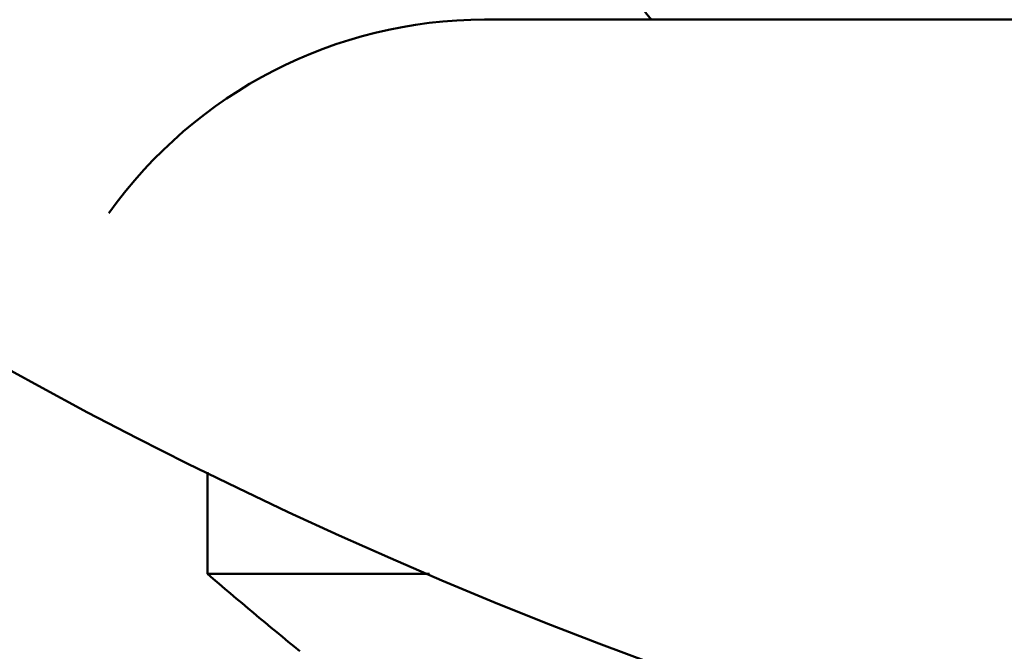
# Model space of a CAD drawing. Header units: millimetres. Extents: x 172 to 1631, y 500 to 2693.
# Tile 107 of 134: x 660 to 671, y 722 to 729. Entities that reach past the tile are written whole.
import ezdxf

# ---------------------------------------------------------------- set-up
doc = ezdxf.new("R2010")
doc.units = ezdxf.units.MM
doc.header["$LTSCALE"] = 10
doc.layers.add('Widoczne (ISO)', color=7, linetype='Continuous', lineweight=50)

msp = doc.modelspace()

# ---------------------------------------------------------------- linework, layer by layer
at = {"layer": 'Widoczne (ISO)'}
for p, q in [((703.234, 728.699), (665.235, 728.699)), ((662.234, 722.699), (662.234, 723.799)), ((664.638, 722.699), (662.234, 722.699))]:
    msp.add_line(p, q, dxfattribs=at)
msp.add_circle((684.234, 768.699), 50, dxfattribs=at)
for centre, radius, start, end in [((705.56, 760.577), 50, 218.1392, 219.6111), ((665.234, 723.699), 5, 90, 144.4561), ((694.824, 760.618), 50, 229.3225, 230.8169)]:
    msp.add_arc(centre, radius, start, end, dxfattribs=at)

doc.saveas('drawing.dxf')
